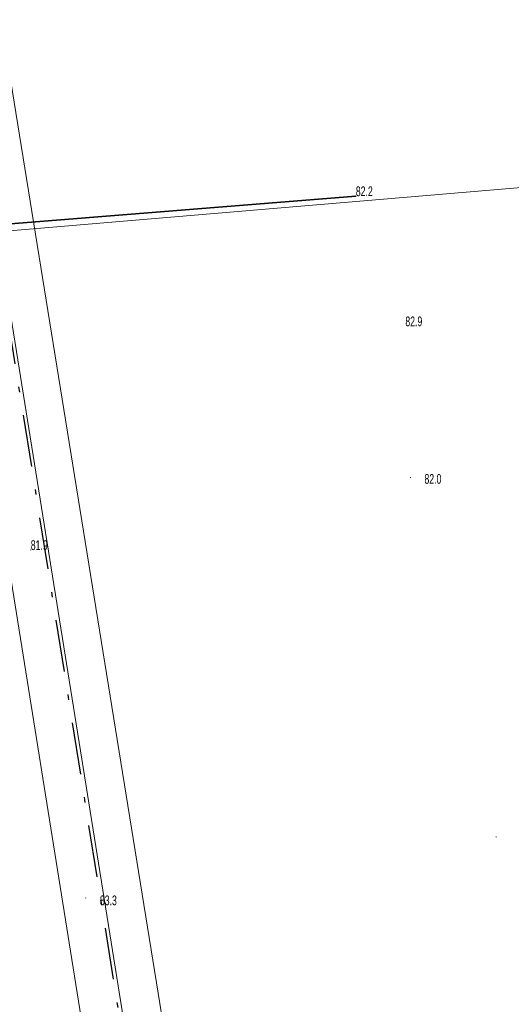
# Model space of a CAD drawing. Header units: metres. Extents: x 6524698 to 6533081, y 5883213 to 5896811.
# Tile 43 of 167: x 6528834 to 6528872, y 5888445 to 5888521. Entities that reach past the tile are written whole.
import ezdxf

# ---------------------------------------------------------------- set-up
doc = ezdxf.new("R2010")
doc.units = ezdxf.units.M
doc.header["$MEASUREMENT"] = 0
for name, pattern in [('DASHDOT', [4, 2, -0.9, 0.2, -0.9]), ('mapa zasadnicza$0$219-500', [0]), ('mapa zasadnicza$0$suep_wn_500', [0])]:
    doc.linetypes.add(name, pattern=pattern)
doc.layers.get('0').update_dxf_attribs({"lineweight": 0})
for name, color, linetype, lineweight in [('_trasa_kat_zalomu', 7, 'Continuous', 18), ('_trasa_os', 1, 'DASHDOT', 30), ('Sections span lengths and Marker Balls Plan', 7, 'Continuous', 0)]:
    doc.layers.add(name, color=color, linetype=linetype, lineweight=lineweight)
for name, color, linetype in [('mapa zasadnicza$0$219-działka ewidencyjna', 7, 'Continuous'), ('mapa zasadnicza$0$ogrodzenie trwałe', 7, 'Continuous'), ('mapa zasadnicza$0$pikieta naturalna', 7, 'Continuous'), ('mapa zasadnicza$0$pikieta naturalna-Atr2', 7, 'Continuous'), ('mapa zasadnicza$0$przewód elektroenergetyczny wysokiego napięcia', 7, 'Continuous')]:
    doc.layers.add(name, color=color, linetype=linetype)
doc.styles.add('mapa zasadnicza$0$STANDARD', font='Working1250', dxfattribs={"width": 0.75})
doc.styles.add('Opis_slupy', font='ARIALN.TTF')
doc.linetypes.add('mapa zasadnicza$0$902-500', pattern='A,3.75,0,[1,ksztalty.shx,S=0.5,R=0,X=0,Y=0],3.75', length=7.5)
doc.dimstyles.new('Kat zalomu', dxfattribs={"dimtxt": 2.5, "dimasz": 5, "dimexe": 1.25, "dimexo": 0.625, "dimtad": 0, "dimtxsty": 'Opis_slupy', "dimcen": 2.5, "dimse1": 1, "dimse2": 1, "dimadec": 0, "dimazin": 0, "dimtfac": 1, "dimtmove": 0, "dimatfit": 3, "dimfxl": 1, "dimarcsym": 1})

# ---------------------------------------------------------------- blocks, each defined once
blk = doc.blocks.new('mapa zasadnicza$0$PW01')
at = {"linetype": 'Continuous', "lineweight": 13}
h = blk.add_hatch(color=0, dxfattribs=at)
edge = h.paths.add_edge_path()
edge.add_arc((0, 0), 0.045, 0, 360)
blk = doc.blocks.new('*D2408')
at = {"layer": '_trasa_kat_zalomu', "color": 0, "lineweight": -2}
for start, end in [(16.59261, 79.50812), (293.56538, 356.56948)]:
    blk.add_arc((6528824.236, 5888552.869), 19.805, start, end, dxfattribs=at)
at = {"layer": '_trasa_kat_zalomu', "color": 0}
for points in [[(6528827.89, 5888573.175), (6528827.795, 5888571.511), (6528822.85, 5888572.625)], [(6528831.92, 5888535.515), (6528832.388, 5888533.916), (6528827.355, 5888533.311)]]:
    blk.add_solid(points, dxfattribs=at)
at = {"layer": 'Defpoints', "color": 0}
for p in [(6528805.439, 5888820.887), (6528824.236, 5888552.869), (6528824.236, 5888552.869), (6528842.517, 5888545.251), (6528871.358, 5888257.413)]:
    blk.add_point(p, dxfattribs=at)
at = {"layer": '_trasa_kat_zalomu', "color": 0, "insert": (6528843.911, 5888555.139), "char_height": 2.5, "attachment_point": 5, "rotation": 276.58104, "style": 'Opis_slupy'}
blk.add_mtext('175%%d', dxfattribs=at)

msp = doc.modelspace()

# ---------------------------------------------------------------- linework, layer by layer
at = {"layer": '_trasa_os', "linetype": 'DASHDOT', "ltscale": 2}
msp.add_lwpolyline([(6529644.25, 5886257.506), (6529433.531, 5886354.176), (6529239.51, 5886504.082), (6529019.862, 5886673.787), (6529068.099, 5886815.315), (6529070.952, 5887003.68), (6529033.32, 5887240.317), (6528980.372, 5887573.115), (6528926.767, 5887910.52), (6528871.358, 5888257.413), (6528824.236, 5888552.869), (6528805.439, 5888820.887), (6528782.648, 5889143.114), (6528759.048, 5889475.999)], dxfattribs=at)
at = {"layer": 'mapa zasadnicza$0$219-działka ewidencyjna', "color": 7, "linetype": 'mapa zasadnicza$0$219-500', "lineweight": 18, "flags": 128}
msp.add_lwpolyline([(6528801.88, 5888502.02), (6529056.7, 5888523.62)], dxfattribs=at)
at = {"layer": 'mapa zasadnicza$0$ogrodzenie trwałe', "color": 7, "linetype": 'mapa zasadnicza$0$902-500', "lineweight": 35, "flags": 128}
msp.add_lwpolyline([(6528831.87, 5888523.37), (6528811.34, 5888509.1), (6528802.02, 5888502.63), (6528824.86, 5888504.52), (6528859.76, 5888507.33)], dxfattribs=at)
at = {"layer": 'mapa zasadnicza$0$przewód elektroenergetyczny wysokiego napięcia', "color": 1, "linetype": 'mapa zasadnicza$0$suep_wn_500', "lineweight": 18, "flags": 128}
msp.add_lwpolyline([(6528824.38, 5888553.06), (6528871.72, 5888257.68)], dxfattribs=at)
at = {"layer": 'Sections span lengths and Marker Balls Plan', "color": 1, "flags": 128}
for points in [[(6529643, 5886254.779), (6529431.358, 5886350.582), (6529237.798, 5886501.866), (6529015.745, 5886672.549), (6529065.143, 5886815.828), (6529068.458, 5887003.501), (6529030.555, 5887239.878), (6528977.607, 5887572.675), (6528924.002, 5887910.08), (6528868.593, 5888256.972), (6528821.256, 5888552.527), (6528802.646, 5888820.69), (6528779.855, 5889142.917), (6528756.255, 5889475.801)], [(6529645.501, 5886260.233), (6529435.239, 5886356.999), (6529241.711, 5886506.931), (6529021.682, 5886674.335), (6529071.055, 5886814.802), (6529075.939, 5887004.036), (6529036.876, 5887240.883), (6528983.927, 5887573.681), (6528930.322, 5887911.086), (6528874.913, 5888257.98), (6528827.216, 5888553.211), (6528809.03, 5888821.14), (6528786.24, 5889143.367), (6528762.639, 5889476.253)]]:
    msp.add_lwpolyline(points, dxfattribs=at)

# ---------------------------------------------------------------- block references
at = {"layer": 'mapa zasadnicza$0$pikieta naturalna', "color": 7, "linetype": 'Continuous', "lineweight": 13}
for p in [(6528859.76, 5888507.33), (6528863.67, 5888497.76), (6528863.96, 5888485.67), (6528834.75, 5888480.08), (6528870.55, 5888457.98), (6528838.98, 5888453.28)]:
    msp.add_blockref('mapa zasadnicza$0$PW01', p, dxfattribs=at)

# ---------------------------------------------------------------- texts
at = {"layer": 'mapa zasadnicza$0$pikieta naturalna-Atr2', "color": 7, "style": 'mapa zasadnicza$0$STANDARD', "width": 0.667}
for s, p in [('82.2', (6528859.76, 5888507.33)), ('82.9', (6528863.57, 5888497.31)), ('82.0', (6528865.04, 5888485.18)), ('81.9', (6528834.75, 5888480.08)), ('83.3', (6528840.07, 5888452.72))]:
    msp.add_text(s, height=0.75, dxfattribs=at).set_placement(p)

# ---------------------------------------------------------------- dimensions: what is measured, and where the dimension line sits
at = {"layer": '_trasa_kat_zalomu'}
dim = msp.add_angular_dim_2l(base=(6528842.517, 5888545.251), line1=((6528871.358, 5888257.413), (6528824.236, 5888552.869)), line2=((6528824.236, 5888552.869), (6528805.439, 5888820.887)), dimstyle='Kat zalomu', dxfattribs=at)
dim.commit()
dim.dimension.update_dxf_attribs({"geometry": '*D2408', "text_midpoint": (6528843.911, 5888555.139), "dimtype": 162})

doc.saveas('drawing.dxf')
